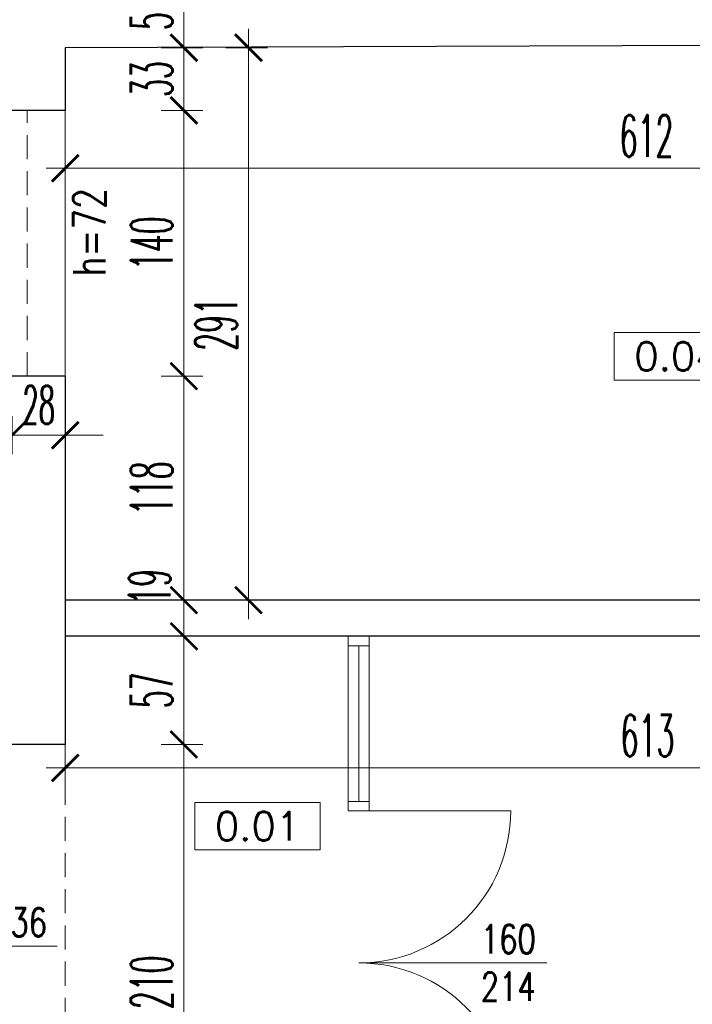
# Model space of a CAD drawing. Header units: millimetres. Extents: x -5207 to 173417, y -28809 to -6400.
# Tile 246 of 256: x 9008 to 9363, y -11549 to -11031. Entities that reach past the tile are written whole.
import ezdxf

# ---------------------------------------------------------------- set-up
doc = ezdxf.new("R2010")
doc.units = ezdxf.units.MM
doc.linetypes.add('HIDDEN', pattern=[9.525, 6.35, -3.175])
for name, color, linetype, lineweight in [('m_cienka', 6, 'Continuous', 5), ('m_stolarka', 52, 'Continuous', 9), ('m_tekst', 7, 'Continuous', 13), ('m_wymiary', 1, 'Continuous', 9), ('m_ściany', 90, 'Continuous', 30)]:
    doc.layers.add(name, color=color, linetype=linetype, lineweight=lineweight)
doc.styles.add('ROMANS', font='Romans.shx', dxfattribs={"height": 0.2})
doc.styles.add('styl1', font='simplex.shx', dxfattribs={"width": 0.75})
doc.styles.add('WYM', font='simplex.shx', dxfattribs={"width": 0.5})
doc.dimstyles.new('ZOL_3DPROJEKT100', dxfattribs={"dimscale": 2, "dimtxt": 10, "dimasz": 5, "dimexe": 0, "dimexo": 0, "dimgap": 3, "dimtad": 1, "dimdec": 1, "dimrnd": 0.5, "dimdsep": 46, "dimtxsty": 'WYM', "dimblk1": 'YARA', "dimblk2": 'YARA', "dimsah": 1, "dimcen": 1.2, "dimdle": 6, "dimclrd": 1, "dimclre": 250, "dimclrt": 7, "dimadec": 1, "dimazin": 0, "dimtfac": 1, "dimtdec": 1, "dimtix": 1, "dimtmove": 2, "dimatfit": 3, "dimldrblk": 'WW', "dimfxl": 1, "dimfxlon": 1, "dimtolj": 1, "dimtzin": 0, "dimlwd": -1, "dimlwe": 0, "dimarcsym": 0})

# ---------------------------------------------------------------- blocks, each defined once
blk = doc.blocks.new('DIMTICK')
for p, q in [((0, 1), (0, -1)), ((-1, 0), (1, 0))]:
    blk.add_line(p, q)
at = {"const_width": 0.141}
blk.add_lwpolyline([(0.707, 0.707), (-0.707, -0.707)], dxfattribs=at)
blk = doc.blocks.new('YARA')
at = {"layer": 'm_wymiary'}
blk.add_blockref('DIMTICK', (0, 0), dxfattribs=at)
blk = doc.blocks.new('*D4326')
at = {"layer": 'Defpoints', "color": 0, "ltscale": 2, "transparency": 16777216}
for p in [(15193.45, -9604.17), (8808.45, -11688.27), (15193.45, -11684.77)]:
    blk.add_point(p, dxfattribs=at)
at = {"layer": 'm_wymiary', "color": 250, "linetype": 'HIDDEN', "lineweight": 0, "ltscale": 2, "transparency": 16777216}
for p, q in [((8808.45, -9616.17), (8808.45, -9604.17)), ((15193.45, -9616.17), (15193.45, -9604.17))]:
    blk.add_line(p, q, dxfattribs=at)
at = {"layer": 'm_wymiary', "color": 1, "ltscale": 2, "transparency": 16777216}
blk.add_line((8818.45, -9604.17), (15183.45, -9604.17), dxfattribs=at)
at = {"layer": 'm_wymiary', "color": 1, "ltscale": 2, "transparency": 16777216, "xscale": 10, "yscale": 10, "zscale": 10, "rotation": 180}
blk.add_blockref('YARA', (8808.45, -9604.17), dxfattribs=at)
at = {"layer": 'm_wymiary', "color": 1, "ltscale": 2, "transparency": 16777216, "xscale": 10, "yscale": 10, "zscale": 10}
blk.add_blockref('YARA', (15193.45, -9604.17), dxfattribs=at)
at = {"layer": 'm_wymiary', "color": 7, "ltscale": 2, "transparency": 16777216, "insert": (12000.95, -9587.17), "char_height": 22, "attachment_point": 5, "style": 'WYM'}
blk.add_mtext('\\A1;6385', dxfattribs=at)
blk = doc.blocks.new('WW')
at = {"ltscale": 2}
for p, q in [((3, 3), (-3, -3)), ((0, -3), (0, 3)), ((-6.31, 0), (6.1, 0))]:
    blk.add_line(p, q, dxfattribs=at)
blk = doc.blocks.new('*D4366')
at = {"layer": 'Defpoints', "color": 0, "ltscale": 2, "transparency": 16777216}
for p in [(9987.45, -10487.27), (8562.62, -11688.27), (8808.45, -11688.27)]:
    blk.add_point(p, dxfattribs=at)
at = {"layer": 'm_wymiary', "color": 250, "linetype": 'HIDDEN', "lineweight": 0, "ltscale": 2, "transparency": 16777216}
for p, q in [((8574.62, -10487.27), (8562.62, -10487.27)), ((8574.62, -11688.27), (8562.62, -11688.27))]:
    blk.add_line(p, q, dxfattribs=at)
at = {"layer": 'm_wymiary', "color": 1, "ltscale": 2, "transparency": 16777216}
blk.add_line((8562.62, -10497.27), (8562.62, -11678.27), dxfattribs=at)
at = {"layer": 'm_wymiary', "color": 1, "ltscale": 2, "transparency": 16777216, "xscale": 10, "yscale": 10, "zscale": 10}
for p, rotation in [((8562.62, -10487.27), 90), ((8562.62, -11688.27), 270)]:
    blk.add_blockref('YARA', p, dxfattribs=dict(at, rotation=rotation))
at = {"layer": 'm_wymiary', "color": 7, "ltscale": 2, "transparency": 16777216, "insert": (8545.62, -11087.77), "char_height": 22, "attachment_point": 5, "rotation": 90, "style": 'WYM'}
blk.add_mtext('\\A1;1201', dxfattribs=at)
blk = doc.blocks.new('*D4369')
at = {"layer": 'Defpoints', "color": 0, "ltscale": 2, "transparency": 16777216}
for p in [(9987.45, -9859.27), (8512.62, -13404.27), (9987.45, -13404.27)]:
    blk.add_point(p, dxfattribs=at)
at = {"layer": 'm_wymiary', "color": 250, "linetype": 'HIDDEN', "lineweight": 0, "ltscale": 2, "transparency": 16777216}
for p, q in [((8524.62, -9859.27), (8512.62, -9859.27)), ((8524.62, -13404.27), (8512.62, -13404.27))]:
    blk.add_line(p, q, dxfattribs=at)
at = {"layer": 'm_wymiary', "color": 1, "ltscale": 2, "transparency": 16777216}
blk.add_line((8512.62, -9869.27), (8512.62, -13394.27), dxfattribs=at)
at = {"layer": 'm_wymiary', "color": 1, "ltscale": 2, "transparency": 16777216, "xscale": 10, "yscale": 10, "zscale": 10}
for p, rotation in [((8512.62, -9859.27), 90), ((8512.62, -13404.27), 270)]:
    blk.add_blockref('YARA', p, dxfattribs=dict(at, rotation=rotation))
at = {"layer": 'm_wymiary', "color": 7, "ltscale": 2, "transparency": 16777216, "insert": (8495.62, -11631.77), "char_height": 22, "attachment_point": 5, "rotation": 90, "style": 'WYM'}
blk.add_mtext('\\A1;3545', dxfattribs=at)
blk = doc.blocks.new('*D4604')
at = {"layer": 'Defpoints', "color": 0, "ltscale": 2, "transparency": 16777216}
for p in [(9032.45, -10993.77), (9032.45, -11045.27), (9094.89, -11045.27)]:
    blk.add_point(p, dxfattribs=at)
at = {"layer": 'm_wymiary', "color": 250, "linetype": 'HIDDEN', "lineweight": 0, "ltscale": 2, "transparency": 16777216}
for p, q in [((9082.89, -10993.77), (9094.89, -10993.77)), ((9082.89, -11045.27), (9094.89, -11045.27))]:
    blk.add_line(p, q, dxfattribs=at)
at = {"layer": 'm_wymiary', "color": 1, "ltscale": 2, "transparency": 16777216}
blk.add_line((9094.89, -11003.77), (9094.89, -11035.27), dxfattribs=at)
at = {"layer": 'm_wymiary', "color": 1, "ltscale": 2, "transparency": 16777216, "xscale": 10, "yscale": 10, "zscale": 10}
for p, rotation in [((9094.89, -10993.77), 90), ((9094.89, -11045.27), 270)]:
    blk.add_blockref('YARA', p, dxfattribs=dict(at, rotation=rotation))
at = {"layer": 'm_wymiary', "color": 7, "ltscale": 2, "transparency": 16777216, "insert": (9077.89, -11019.52), "char_height": 22, "attachment_point": 5, "rotation": 90, "style": 'WYM'}
blk.add_mtext('\\A1;51.5', dxfattribs=at)
blk = doc.blocks.new('*D4605')
at = {"layer": 'Defpoints', "color": 0, "ltscale": 2, "transparency": 16777216}
for p in [(9032.45, -11045.27), (9032.45, -11078.27), (9094.89, -11078.27)]:
    blk.add_point(p, dxfattribs=at)
at = {"layer": 'm_wymiary', "color": 250, "linetype": 'HIDDEN', "lineweight": 0, "ltscale": 2, "transparency": 16777216}
for p, q in [((9082.89, -11045.27), (9094.89, -11045.27)), ((9082.89, -11078.27), (9094.89, -11078.27))]:
    blk.add_line(p, q, dxfattribs=at)
at = {"layer": 'm_wymiary', "color": 1, "ltscale": 2, "transparency": 16777216}
blk.add_line((9094.89, -11055.27), (9094.89, -11068.27), dxfattribs=at)
at = {"layer": 'm_wymiary', "color": 1, "ltscale": 2, "transparency": 16777216, "xscale": 10, "yscale": 10, "zscale": 10}
for p, rotation in [((9094.89, -11045.27), 90), ((9094.89, -11078.27), 270)]:
    blk.add_blockref('YARA', p, dxfattribs=dict(at, rotation=rotation))
at = {"layer": 'm_wymiary', "color": 7, "ltscale": 2, "transparency": 16777216, "insert": (9077.89, -11061.77), "char_height": 22, "attachment_point": 5, "rotation": 90, "style": 'WYM'}
blk.add_mtext('\\A1;33', dxfattribs=at)
blk = doc.blocks.new('*D4606')
at = {"layer": 'Defpoints', "color": 0, "ltscale": 2, "transparency": 16777216}
for p in [(9032.45, -11078.27), (9032.45, -11218.27), (9094.89, -11218.27)]:
    blk.add_point(p, dxfattribs=at)
at = {"layer": 'm_wymiary', "color": 250, "linetype": 'HIDDEN', "lineweight": 0, "ltscale": 2, "transparency": 16777216}
for p, q in [((9082.89, -11078.27), (9094.89, -11078.27)), ((9082.89, -11218.27), (9094.89, -11218.27))]:
    blk.add_line(p, q, dxfattribs=at)
at = {"layer": 'm_wymiary', "color": 1, "ltscale": 2, "transparency": 16777216}
blk.add_line((9094.89, -11088.27), (9094.89, -11208.27), dxfattribs=at)
at = {"layer": 'm_wymiary', "color": 1, "ltscale": 2, "transparency": 16777216, "xscale": 10, "yscale": 10, "zscale": 10}
for p, rotation in [((9094.89, -11078.27), 90), ((9094.89, -11218.27), 270)]:
    blk.add_blockref('YARA', p, dxfattribs=dict(at, rotation=rotation))
at = {"layer": 'm_wymiary', "color": 7, "ltscale": 2, "transparency": 16777216, "insert": (9077.89, -11148.27), "char_height": 22, "attachment_point": 5, "rotation": 90, "style": 'WYM'}
blk.add_mtext('\\A1;140', dxfattribs=at)
blk = doc.blocks.new('*D4607')
at = {"layer": 'Defpoints', "color": 0, "ltscale": 2, "transparency": 16777216}
for p in [(9032.45, -11218.27), (9032.45, -11336.27), (9094.89, -11336.27)]:
    blk.add_point(p, dxfattribs=at)
at = {"layer": 'm_wymiary', "color": 250, "linetype": 'HIDDEN', "lineweight": 0, "ltscale": 2, "transparency": 16777216}
for p, q in [((9082.89, -11218.27), (9094.89, -11218.27)), ((9082.89, -11336.27), (9094.89, -11336.27))]:
    blk.add_line(p, q, dxfattribs=at)
at = {"layer": 'm_wymiary', "color": 1, "ltscale": 2, "transparency": 16777216}
blk.add_line((9094.89, -11228.27), (9094.89, -11326.27), dxfattribs=at)
at = {"layer": 'm_wymiary', "color": 1, "ltscale": 2, "transparency": 16777216, "xscale": 10, "yscale": 10, "zscale": 10}
for p, rotation in [((9094.89, -11218.27), 90), ((9094.89, -11336.27), 270)]:
    blk.add_blockref('YARA', p, dxfattribs=dict(at, rotation=rotation))
at = {"layer": 'm_wymiary', "color": 7, "ltscale": 2, "transparency": 16777216, "insert": (9077.89, -11277.27), "char_height": 22, "attachment_point": 5, "rotation": 90, "style": 'WYM'}
blk.add_mtext('\\A1;118', dxfattribs=at)
blk = doc.blocks.new('*D4608')
at = {"layer": 'Defpoints', "color": 0, "ltscale": 2, "transparency": 16777216}
for p in [(9032.45, -11336.27), (9032.45, -11355.27), (9094.89, -11355.27)]:
    blk.add_point(p, dxfattribs=at)
at = {"layer": 'm_wymiary', "color": 1, "ltscale": 2, "transparency": 16777216}
for p, q in [((9094.89, -11326.27), (9094.89, -11316.27)), ((9094.89, -11336.27), (9094.89, -11355.27)), ((9094.89, -11365.27), (9094.89, -11375.27))]:
    blk.add_line(p, q, dxfattribs=at)
at = {"layer": 'm_wymiary', "color": 250, "linetype": 'HIDDEN', "lineweight": 0, "ltscale": 2, "transparency": 16777216}
for p, q in [((9082.89, -11336.27), (9094.89, -11336.27)), ((9082.89, -11355.27), (9094.89, -11355.27))]:
    blk.add_line(p, q, dxfattribs=at)
at = {"layer": 'm_wymiary', "color": 1, "ltscale": 2, "transparency": 16777216, "xscale": 10, "yscale": 10, "zscale": 10}
for p, rotation in [((9094.89, -11336.27), 270), ((9094.89, -11355.27), 90)]:
    blk.add_blockref('YARA', p, dxfattribs=dict(at, rotation=rotation))
at = {"layer": 'm_wymiary', "color": 7, "ltscale": 2, "transparency": 16777216, "insert": (9076.89, -11329.24), "char_height": 22, "attachment_point": 5, "rotation": 90, "style": 'WYM'}
blk.add_mtext('\\A1;19', dxfattribs=at)
blk = doc.blocks.new('*D4609')
at = {"layer": 'Defpoints', "color": 0, "ltscale": 2, "transparency": 16777216}
for p in [(9032.45, -11355.27), (9032.45, -11412.27), (9094.89, -11412.27)]:
    blk.add_point(p, dxfattribs=at)
at = {"layer": 'm_wymiary', "color": 250, "linetype": 'HIDDEN', "lineweight": 0, "ltscale": 2, "transparency": 16777216}
for p, q in [((9082.89, -11355.27), (9094.89, -11355.27)), ((9082.89, -11412.27), (9094.89, -11412.27))]:
    blk.add_line(p, q, dxfattribs=at)
at = {"layer": 'm_wymiary', "color": 1, "ltscale": 2, "transparency": 16777216}
blk.add_line((9094.89, -11365.27), (9094.89, -11402.27), dxfattribs=at)
at = {"layer": 'm_wymiary', "color": 1, "ltscale": 2, "transparency": 16777216, "xscale": 10, "yscale": 10, "zscale": 10}
for p, rotation in [((9094.89, -11355.27), 90), ((9094.89, -11412.27), 270)]:
    blk.add_blockref('YARA', p, dxfattribs=dict(at, rotation=rotation))
at = {"layer": 'm_wymiary', "color": 7, "ltscale": 2, "transparency": 16777216, "insert": (9077.89, -11383.77), "char_height": 22, "attachment_point": 5, "rotation": 90, "style": 'WYM'}
blk.add_mtext('\\A1;57', dxfattribs=at)
blk = doc.blocks.new('*D4610')
at = {"layer": 'Defpoints', "color": 0, "ltscale": 2, "transparency": 16777216}
for p in [(9032.45, -11412.27), (9032.45, -11622.27), (9094.89, -11622.27)]:
    blk.add_point(p, dxfattribs=at)
at = {"layer": 'm_wymiary', "color": 250, "linetype": 'HIDDEN', "lineweight": 0, "ltscale": 2, "transparency": 16777216}
for p, q in [((9082.89, -11412.27), (9094.89, -11412.27)), ((9082.89, -11622.27), (9094.89, -11622.27))]:
    blk.add_line(p, q, dxfattribs=at)
at = {"layer": 'm_wymiary', "color": 1, "ltscale": 2, "transparency": 16777216}
blk.add_line((9094.89, -11422.27), (9094.89, -11612.27), dxfattribs=at)
at = {"layer": 'm_wymiary', "color": 1, "ltscale": 2, "transparency": 16777216, "xscale": 10, "yscale": 10, "zscale": 10}
for p, rotation in [((9094.89, -11412.27), 90), ((9094.89, -11622.27), 270)]:
    blk.add_blockref('YARA', p, dxfattribs=dict(at, rotation=rotation))
at = {"layer": 'm_wymiary', "color": 7, "ltscale": 2, "transparency": 16777216, "insert": (9077.89, -11537.52), "char_height": 22, "attachment_point": 5, "rotation": 90, "style": 'WYM'}
blk.add_mtext('\\A1;210', dxfattribs=at)
blk = doc.blocks.new('*D4842')
at = {"layer": 'Defpoints', "color": 0, "ltscale": 2, "transparency": 16777216}
for p in [(9032.45, -11045.27), (9644.45, -11043.27), (9644.45, -11108.76)]:
    blk.add_point(p, dxfattribs=at)
at = {"layer": 'm_wymiary', "color": 250, "linetype": 'HIDDEN', "lineweight": 0, "ltscale": 2, "transparency": 16777216}
for p, q in [((9032.45, -11096.76), (9032.45, -11108.76)), ((9644.45, -11096.76), (9644.45, -11108.76))]:
    blk.add_line(p, q, dxfattribs=at)
at = {"layer": 'm_wymiary', "color": 1, "ltscale": 2, "transparency": 16777216}
blk.add_line((9042.45, -11108.76), (9634.45, -11108.76), dxfattribs=at)
at = {"layer": 'm_wymiary', "color": 1, "ltscale": 2, "transparency": 16777216, "xscale": 10, "yscale": 10, "zscale": 10, "rotation": 180}
blk.add_blockref('YARA', (9032.45, -11108.76), dxfattribs=at)
at = {"layer": 'm_wymiary', "color": 1, "ltscale": 2, "transparency": 16777216, "xscale": 10, "yscale": 10, "zscale": 10}
blk.add_blockref('YARA', (9644.45, -11108.76), dxfattribs=at)
at = {"layer": 'm_wymiary', "color": 7, "ltscale": 2, "transparency": 16777216, "insert": (9338.45, -11091.76), "char_height": 22, "attachment_point": 5, "style": 'WYM'}
blk.add_mtext('\\A1;612', dxfattribs=at)
blk = doc.blocks.new('*D4846')
at = {"layer": 'Defpoints', "color": 0, "ltscale": 2, "transparency": 16777216}
for p in [(9645.45, -11367.27), (9032.45, -11412.27), (9645.45, -11424.56)]:
    blk.add_point(p, dxfattribs=at)
at = {"layer": 'm_wymiary', "color": 250, "linetype": 'HIDDEN', "lineweight": 0, "ltscale": 2, "transparency": 16777216}
for p, q in [((9032.45, -11412.56), (9032.45, -11424.56)), ((9645.45, -11412.56), (9645.45, -11424.56))]:
    blk.add_line(p, q, dxfattribs=at)
at = {"layer": 'm_wymiary', "color": 1, "ltscale": 2, "transparency": 16777216}
blk.add_line((9042.45, -11424.56), (9635.45, -11424.56), dxfattribs=at)
at = {"layer": 'm_wymiary', "color": 1, "ltscale": 2, "transparency": 16777216, "xscale": 10, "yscale": 10, "zscale": 10, "rotation": 180}
blk.add_blockref('YARA', (9032.45, -11424.56), dxfattribs=at)
at = {"layer": 'm_wymiary', "color": 1, "ltscale": 2, "transparency": 16777216, "xscale": 10, "yscale": 10, "zscale": 10}
blk.add_blockref('YARA', (9645.45, -11424.56), dxfattribs=at)
at = {"layer": 'm_wymiary', "color": 7, "ltscale": 2, "transparency": 16777216, "insert": (9338.95, -11407.56), "char_height": 22, "attachment_point": 5, "style": 'WYM'}
blk.add_mtext('\\A1;613', dxfattribs=at)
blk = doc.blocks.new('*D5229')
at = {"layer": 'Defpoints', "color": 0, "transparency": 16777216}
for p in [(9032.45, -11045.27), (9032.45, -11336.27), (9128.89, -11336.27)]:
    blk.add_point(p, dxfattribs=at)
at = {"layer": 'm_wymiary', "color": 250, "linetype": 'HIDDEN', "lineweight": 0, "transparency": 16777216}
for p, q in [((9116.89, -11045.27), (9128.89, -11045.27)), ((9116.89, -11336.27), (9128.89, -11336.27))]:
    blk.add_line(p, q, dxfattribs=at)
at = {"layer": 'm_wymiary', "color": 1, "transparency": 16777216}
blk.add_line((9128.89, -11055.27), (9128.89, -11326.27), dxfattribs=at)
at = {"layer": 'm_wymiary', "color": 1, "transparency": 16777216, "xscale": 10, "yscale": 10, "zscale": 10}
for p, rotation in [((9128.89, -11045.27), 90), ((9128.89, -11336.27), 270)]:
    blk.add_blockref('YARA', p, dxfattribs=dict(at, rotation=rotation))
at = {"layer": 'm_wymiary', "color": 7, "transparency": 16777216, "insert": (9111.89, -11190.77), "char_height": 22, "attachment_point": 5, "rotation": 90, "style": 'WYM'}
blk.add_mtext('\\A1;291', dxfattribs=at)
blk = doc.blocks.new('*D5319')
at = {"layer": 'Defpoints', "color": 0, "transparency": 16777216}
for p in [(9004.45, -11218.27), (9032.45, -11218.27), (9032.45, -11249.38)]:
    blk.add_point(p, dxfattribs=at)
at = {"layer": 'm_wymiary', "color": 250, "linetype": 'HIDDEN', "lineweight": 0, "transparency": 16777216}
for p, q in [((9004.45, -11247.38), (9004.45, -11249.38)), ((9032.45, -11247.38), (9032.45, -11249.38))]:
    blk.add_line(p, q, dxfattribs=at)
at = {"layer": 'm_wymiary', "color": 1, "transparency": 16777216}
for p, q in [((8994.45, -11249.38), (8984.45, -11249.38)), ((9004.45, -11249.38), (9032.45, -11249.38)), ((9042.45, -11249.38), (9052.45, -11249.38))]:
    blk.add_line(p, q, dxfattribs=at)
at = {"layer": 'm_wymiary', "color": 1, "transparency": 16777216, "xscale": 10, "yscale": 10, "zscale": 10}
blk.add_blockref('YARA', (9004.45, -11249.38), dxfattribs=at)
at = {"layer": 'm_wymiary', "color": 1, "transparency": 16777216, "xscale": 10, "yscale": 10, "zscale": 10, "rotation": 180}
blk.add_blockref('YARA', (9032.45, -11249.38), dxfattribs=at)
at = {"layer": 'm_wymiary', "color": 7, "transparency": 16777216, "insert": (9018.45, -11233.38), "char_height": 20, "attachment_point": 5, "style": 'WYM'}
blk.add_mtext('\\A1;28', dxfattribs=at)

msp = doc.modelspace()

# ---------------------------------------------------------------- linework, layer by layer
at = {"layer": 'm_cienka', "linetype": 'HIDDEN', "ltscale": 2}
for p, q in [((9012.447, -11218.2708), (9012.447, -11078.2708)), ((9032.447, -11412.2708), (9032.447, -11622.2708))]:
    msp.add_line(p, q, dxfattribs=at)
at = {"layer": 'm_cienka', "ltscale": 2}
for p, q in [((9032.447, -11218.2708), (9032.447, -11078.2708)), ((9028.1275, -11518.4446), (8934.2579, -11518.4446)), ((9285.9716, -11527.2708), (9186.947, -11527.2708))]:
    msp.add_line(p, q, dxfattribs=at)
at = {"layer": 'm_cienka'}
for p, q in [((9321.4786, -11195.2919), (9321.4786, -11220.2919)), ((9387.4786, -11195.2919), (9321.4786, -11195.2919)), ((9321.4786, -11220.2919), (9387.4786, -11220.2919)), ((9100.6687, -11442.7868), (9100.6687, -11467.7868)), ((9166.6687, -11442.7868), (9100.6687, -11442.7868)), ((9166.6687, -11467.7868), (9166.6687, -11442.7868)), ((9100.6687, -11467.7868), (9166.6687, -11467.7868))]:
    msp.add_line(p, q, dxfattribs=at)
at = {"layer": 'm_stolarka', "ltscale": 2}
for p, q in [((9181.447, -11355.2708), (9181.447, -11447.2708)), ((9192.447, -11355.2708), (9192.447, -11447.2708)), ((9186.947, -11360.2708), (9186.947, -11442.2708)), ((9192.447, -11447.2708), (9181.447, -11447.2708))]:
    msp.add_line(p, q, dxfattribs=at)
at = {"layer": 'm_stolarka', "ltscale": 3}
msp.add_line((9186.947, -11447.2708), (9266.947, -11447.2708), dxfattribs=at)
at = {"layer": 'm_stolarka', "ltscale": 2}
for points in [[(9181.447, -11355.2708), (9181.447, -11360.2708), (9192.447, -11360.2708), (9192.447, -11355.2708)], [(9181.447, -11442.2708), (9181.447, -11447.2708), (9192.447, -11447.2708), (9192.447, -11442.2708)]]:
    msp.add_lwpolyline(points, close=True, dxfattribs=at)
at = {"layer": 'm_stolarka', "ltscale": 3}
for centre, start, end in [((9186.947, -11447.2708), 270, 0), ((9186.947, -11607.2708), 0, 90)]:
    msp.add_arc(centre, 80, start, end, dxfattribs=at)
at = {"layer": 'm_ściany', "ltscale": 2}
for p, q in [((9644.447, -11043.2708), (9032.447, -11045.2708)), ((9032.447, -11045.2708), (9032.447, -11078.2708)), ((9032.447, -11078.2708), (8983.447, -11078.2708)), ((9032.447, -11218.2708), (8983.447, -11218.2708)), ((9032.447, -11218.2708), (9032.447, -11412.2708)), ((9645.137, -11336.2708), (9032.447, -11336.2708)), ((9645.3183, -11355.2708), (9032.447, -11355.2708))]:
    msp.add_line(p, q, dxfattribs=at)
msp.add_lwpolyline([(9032.447, -11412.2708), (8983.447, -11412.2708), (8983.447, -11423.2708), (8921.447, -11423.2708), (8921.447, -11420.2708), (8916.447, -11420.2708), (8916.447, -11417.2708), (8912.447, -11417.2708), (8912.447, -11413.2708), (8908.447, -11413.2708), (8908.447, -11403.2708), (8912.447, -11403.2708), (8912.447, -11378.2708), (8925.447, -11378.2708), (8925.447, -11220.2708), (8937.447, -11220.2708), (8937.447, -11217.2708, 0.44009543), (8946.947, -11207.7708), (8948.447, -11207.7708), (8948.447, -11206.2708)], format="xyb", dxfattribs=at)

# ---------------------------------------------------------------- texts
at = {"layer": 'm_tekst', "ltscale": 3, "insert": (9045.1664, -11142.4653), "char_height": 17, "attachment_point": 5, "rotation": 90, "style": 'styl1'}
msp.add_mtext_dynamic_manual_height_columns('h=72', width=67.251705, gutter_width=350, heights=[0], dxfattribs=at)
at = {"layer": 'm_tekst', "char_height": 15, "attachment_point": 5, "style": 'ROMANS'}
for s, insert in [('0.04', (9354.4786, -11207.7919)), ('0.01', (9133.6687, -11455.2868))]:
    msp.add_mtext_dynamic_manual_height_columns(s, width=50, gutter_width=1, heights=[0], dxfattribs=dict(at, insert=insert))
at = {"layer": 'm_tekst', "ltscale": 3, "char_height": 15, "attachment_point": 5, "style": 'styl1'}
for s, insert in [('36+90+36\\P207', (8981.3878, -11518.4446)), ('160\\P214', (9265.6711, -11527.2708))]:
    msp.add_mtext_dynamic_manual_height_columns(s, width=53.056571, gutter_width=350, heights=[0], dxfattribs=dict(at, insert=insert))

# ---------------------------------------------------------------- dimensions: what is measured, and where the dimension line sits
at = {"layer": 'm_wymiary', "ltscale": 2}
for base, p1, p2, picture, middle in [((15193.447, -9604.1695), (8808.447, -11688.2708), (15193.447, -11684.7708), '*D4326', (12000.947, -9587.1695)), ((9644.447, -11108.757), (9032.447, -11045.2708), (9644.447, -11043.2708), '*D4842', (9338.447, -11091.757)), ((9645.447, -11424.5556), (9032.447, -11412.2708), (9645.447, -11367.2708), '*D4846', (9338.947, -11407.5556))]:
    dim = msp.add_linear_dim(base=base, p1=p1, p2=p2, dimstyle='ZOL_3DPROJEKT100', override={"dimtxt": 11, "dimfxl": 6}, dxfattribs=at)
    dim.commit()
    dim.dimension.update_dxf_attribs({"geometry": picture, "text_midpoint": middle})
for base, p1, p2, picture, middle in [((8512.6202, -13404.2708), (9987.447, -9859.2708), (9987.447, -13404.2708), '*D4369', (8495.6202, -11631.7708)), ((8562.6202, -11688.2708), (9987.447, -10487.2708), (8808.447, -11688.2708), '*D4366', (8545.6202, -11087.7708)), ((9094.8875, -11045.2708), (9032.447, -10993.7708), (9032.447, -11045.2708), '*D4604', (9077.8875, -11019.5208)), ((9094.8875, -11078.2708), (9032.447, -11045.2708), (9032.447, -11078.2708), '*D4605', (9077.8875, -11061.7708)), ((9094.8875, -11218.2708), (9032.447, -11078.2708), (9032.447, -11218.2708), '*D4606', (9077.8875, -11148.2708)), ((9094.8875, -11336.2708), (9032.447, -11218.2708), (9032.447, -11336.2708), '*D4607', (9077.8875, -11277.2708)), ((9094.8875, -11412.2708), (9032.447, -11355.2708), (9032.447, -11412.2708), '*D4609', (9077.8875, -11383.7708))]:
    dim = msp.add_linear_dim(base=base, p1=p1, p2=p2, angle=90, dimstyle='ZOL_3DPROJEKT100', override={"dimtxt": 11, "dimfxl": 6}, dxfattribs=at)
    dim.commit()
    dim.dimension.update_dxf_attribs({"geometry": picture, "text_midpoint": middle})
at = {"layer": 'm_wymiary'}
dim = msp.add_linear_dim(base=(9128.8875, -11336.2708), p1=(9032.447, -11045.2708), p2=(9032.447, -11336.2708), angle=90, dimstyle='ZOL_3DPROJEKT100', override={"dimtxt": 11, "dimfxl": 6}, dxfattribs=at)
dim.commit()
dim.dimension.update_dxf_attribs({"geometry": '*D5229', "text_midpoint": (9111.8875, -11190.7708)})
dim = msp.add_linear_dim(base=(9032.447, -11249.3786), p1=(9004.447, -11218.2708), p2=(9032.447, -11218.2708), dimstyle='ZOL_3DPROJEKT100', dxfattribs=at)
dim.commit()
dim.dimension.update_dxf_attribs({"geometry": '*D5319', "text_midpoint": (9018.447, -11233.3786)})
at = {"layer": 'm_wymiary', "ltscale": 2}
for base, p1, p2, picture, middle in [((9094.8875, -11355.2708), (9032.447, -11336.2708), (9032.447, -11355.2708), '*D4608', (9076.8875, -11329.24)), ((9094.8875, -11622.2708), (9032.447, -11412.2708), (9032.447, -11622.2708), '*D4610', (9077.8875, -11537.5166))]:
    dim = msp.add_linear_dim(base=base, p1=p1, p2=p2, angle=90, dimstyle='ZOL_3DPROJEKT100', override={"dimtxt": 11, "dimfxl": 6}, dxfattribs=at)
    dim.commit()
    dim.dimension.update_dxf_attribs({"geometry": picture, "text_midpoint": middle, "dimtype": 160})

doc.saveas('drawing.dxf')
